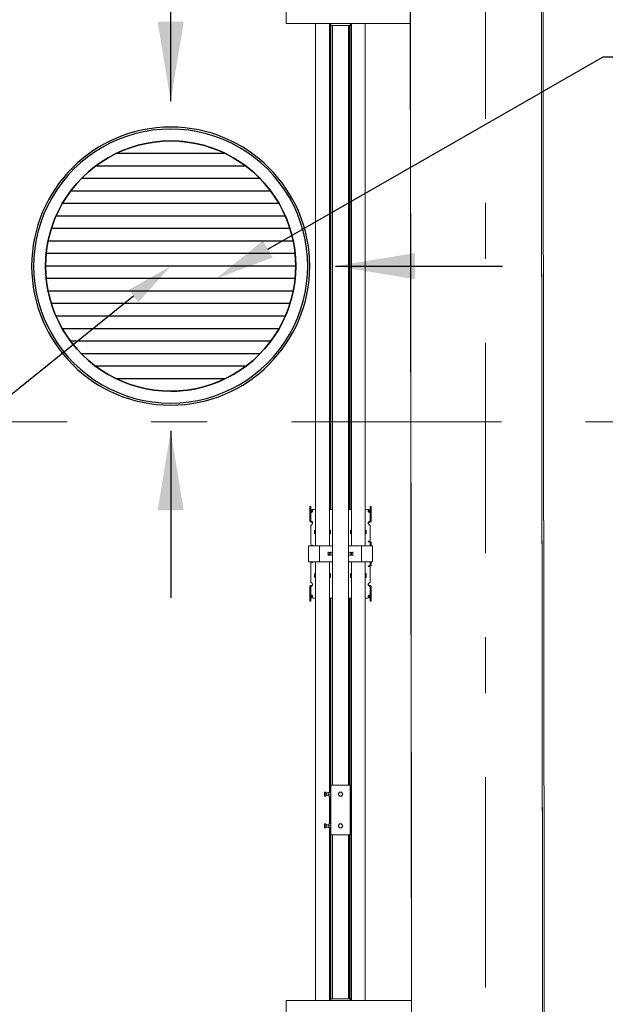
# Model space of a CAD drawing. Header units: millimetres. Extents: x -47038 to 86296, y -75637 to 48966.
# Tile 56 of 174: x -33213 to -31739, y 19314 to 21793. Entities that reach past the tile are written whole.
import ezdxf
from ezdxf import colors
from ezdxf.entities.mleader import LeaderData, LeaderLine
from ezdxf.math import Vec2, Vec3

# ---------------------------------------------------------------- set-up
doc = ezdxf.new("R2010")
doc.units = ezdxf.units.MM
for name, pattern in [('Kropki i Kreski', [0]), ('Przerywana', [564.444447, 282.222223, -282.222223]), ('Przerywana podwójnie', [109.361107, 52.916665, -21.166666, 14.111111, -21.166666]), ('Wipeout_Contour', [1000, 0, -1000])]:
    doc.linetypes.add(name, pattern=pattern)
for name, color, linetype, lineweight, true_color in [('00 - nowa technologia myjni_Nr_pióra__95', 7, 'Continuous', 20, 0x7c7c7c), ('103-Z Zakres opracowania_Nr_pióra__95', 7, 'Continuous', 140, 0x7c7c7c), ('410-K Osie główne_Nr_pióra__95', 7, 'Continuous', 20, 0x7c7c7c), ('420-K Ściany_Nr_pióra__95', 7, 'Continuous', 20, 0x7c7c7c), ('460 - Stropy_Nr_pióra__95', 7, 'Continuous', 20, 0x7c7c7c)]:
    doc.layers.add(name, color=color, linetype=linetype, lineweight=lineweight, true_color=true_color)
for name, color, linetype, lineweight in [('201-A Ppoż_Nr_pióra__31', 1, 'Continuous', 30), ('AURA_went_opisy', 7, 'Continuous', 15), ('FLUID-LWA', 10, 'Continuous', 30), ('IS_Wentylacja_Opis', 7, 'Continuous', 13), ('XREF', 8, 'Continuous', 9)]:
    doc.layers.add(name, color=color, linetype=linetype, lineweight=lineweight)
for name, color, linetype in [('420-K Ściany', 7, 'Continuous'), ('FLUID-LWA-200-ARRGR', 7, 'Continuous'), ('FLUID-LWA-INS', 10, 'Continuous')]:
    doc.layers.add(name, color=color, linetype=linetype)
doc.styles.add('Arial Narrow', font='ARIALN.TTF')
doc.styles.add('FDBES', font='simplex.shx')
doc.styles.get("Standard").update_dxf_attribs({"font": 'arial.ttf'})
doc.linetypes.add('PPOZ REI 60', pattern='A,0,[1,A.01 RZUT PARTERU1.Shx,S=1.984127,R=0,X=0,Y=0],-400,0', length=400)
doc.dimstyles.new('FDBES', dxfattribs={"dimscale": 50, "dimtxt": 4, "dimasz": 2.5, "dimexe": 0.8, "dimexo": 2, "dimgap": 1, "dimtad": 1, "dimdsep": 46, "dimtxsty": 'FDBES', "dimcen": 2.5, "dimclrd": 4, "dimclre": 5, "dimadec": 0, "dimazin": 0, "dimtfac": 1, "dimtmove": 0, "dimatfit": 3, "dimfxl": 1, "dimarcsym": 0})

# ---------------------------------------------------------------- blocks, each defined once
blk = doc.blocks.new('*U2884')
at = {"color": 14, "linetype": 'Continuous', "lineweight": -3, "extrusion": (-1, -5.47382e-48, -6.12323e-17)}
for major_axis in [(0, 0, 315), (0, 0, -315)]:
    blk.add_ellipse((0, 0), major_axis=major_axis, ratio=1, start_param=0, end_param=3.141593, dxfattribs=at)
at = {"color": 14, "linetype": 'Continuous', "lineweight": -2, "extrusion": (1, 5.47382e-48, 6.12323e-17)}
for major_axis in [(0, 0, -315), (0, 0, 315)]:
    blk.add_ellipse((0, 0), major_axis=major_axis, ratio=1, start_param=0, end_param=3.141593, dxfattribs=at)
at = {"layer": 'FLUID-LWA-INS', "linetype": 'Kropki i Kreski', "lineweight": -3, "extrusion": (1, 5.47382e-48, 6.12323e-17)}
for major_axis in [(0, 0, -345), (0, 0, 345)]:
    blk.add_ellipse((0, 0), major_axis=major_axis, ratio=1, start_param=0, end_param=3.141593, dxfattribs=at)
blk = doc.blocks.new('*U2883')
at = {"linetype": 'Continuous', "lineweight": -3}
for p, q in [((0, 315), (0, -315)), ((0, 313.4, 31.5), (0, -313.4, 31.5)), ((0, 313.4, -31.5), (0, -313.4, -31.5)), ((0, 308.6, 63), (0, -308.6, 63)), ((0, 308.6, -63), (0, -308.6, -63)), ((0, 300.5, 94.5), (0, -300.5, 94.5)), ((0, 300.5, -94.5), (0, -300.5, -94.5)), ((0, 288.7, 126), (0, -288.7, 126)), ((0, 288.7, -126), (0, -288.7, -126)), ((0, 272.8, 157.5), (0, -272.8, 157.5)), ((0, 272.8, -157.5), (0, -272.8, -157.5)), ((0, 252, 189), (0, -252, 189)), ((0, 252, -189), (0, -252, -189)), ((0, 225, 220.5), (0, -225, 220.5)), ((0, 225, -220.5), (0, -225, -220.5)), ((0, 189, 252), (0, -189, 252)), ((0, 189, -252), (0, -189, -252)), ((0, 137.3, 283.5), (0, -137.3, 283.5)), ((0, 137.3, -283.5), (0, -137.3, -283.5))]:
    blk.add_line(p, q, dxfattribs=at)
at = {"color": 0, "linetype": 'ByBlock', "lineweight": -2, "extrusion": (1, 4.41635e-48, -3.60622e-32)}
blk.add_ellipse((0, 0), major_axis=(0, -350), ratio=1, dxfattribs=at)
blk.add_ellipse((0, 0), major_axis=(0, -350), ratio=1, dxfattribs=at)
at = {"color": 14, "linetype": 'Continuous', "lineweight": -2, "extrusion": (-1, -2.24964e-32, 1.83697e-16)}
for major_axis, start_param, end_param in [((0, 0, 315), 1.570796, 3.141593), ((0, 0, 315), 0, 1.570796), ((0, 0, -315), 0, 3.141593)]:
    blk.add_ellipse((0, 0), major_axis=major_axis, ratio=1, start_param=start_param, end_param=end_param, dxfattribs=at)
at = {"color": 0, "linetype": 'ByBlock', "lineweight": -2, "extrusion": (-1, -4.90705e-48, 4.00691e-32)}
for start_param, end_param in [(4.712389, 7.853982), (1.570796, 4.712389)]:
    blk.add_ellipse((0, 0), major_axis=(0, 315), ratio=1, start_param=start_param, end_param=end_param, dxfattribs=at)
at = {"color": 0, "linetype": 'ByBlock', "lineweight": -2, "extrusion": (-1, 2.40741e-32, -4.42234e-48)}
blk.add_ellipse((0, 0), major_axis=(0, 0.0005), ratio=1, dxfattribs=at)
blk = doc.blocks.new('parter 2025.10.15')
at = {"layer": '00 - nowa technologia myjni_Nr_pióra__95', "color": 8, "linetype": 'Continuous', "lineweight": 5}
for p, q in [((591.83, 1637.58), (591.83, 1634.58)), ((629.43, 1637.9), (629.43, 1634.25)), ((591.83, 1634.08), (591.83, 1634.58)), ((629.43, 1634.08), (591.83, 1634.08)), ((599.28, 1634.08), (599.28, 1627.27)), ((601.91, 1634.08), (601.91, 1634.04)), ((601.91, 1634.04), (601.94, 1634.04)), ((601.94, 1634.04), (602.19, 1634.04)), ((602.19, 1634.04), (602.19, 1634.08)), ((602.78, 1634.08), (602.78, 1627.27)), ((602.79, 1634.04), (602.79, 1634.08)), ((602.79, 1634.04), (602.82, 1634.04)), ((602.82, 1634.04), (603.08, 1634.04)), ((603, 1634.04), (603, 1627.27)), ((603.11, 1634.04), (603.08, 1634.04)), ((603.11, 1634.08), (603.11, 1633.58)), ((603.93, 1633.58), (603.11, 1633.58)), ((603.48, 1633.58), (603.48, 1627.27)), ((603.53, 1442.33), (603.53, 1633.58)), ((607.13, 1633.58), (603.93, 1633.58)), ((607.96, 1633.58), (607.13, 1633.58)), ((607.53, 1442.33), (607.53, 1633.58)), ((607.81, 1633.58), (607.81, 1627.27)), ((607.96, 1634.08), (607.96, 1633.58)), ((608.13, 1634.08), (608.13, 1627.27)), ((608.28, 1634.08), (608.28, 1627.27)), ((611.78, 1634.08), (611.78, 1627.27)), ((629.43, 1633.65), (629.43, 1634.25)), ((629.43, 1633.63), (629.43, 1633.65)), ((629.43, 1633.65), (641.93, 1633.65)), ((629.43, 1633.63), (629.43, 1633.23)), ((629.43, 1633.63), (634.43, 1633.63)), ((634.43, 1633.63), (634.43, 1633.65)), ((634.43, 1633.63), (634.43, 1633.23)), ((636.93, 1633.63), (636.93, 1633.65)), ((636.93, 1633.63), (636.93, 1633.23)), ((636.93, 1633.63), (641.93, 1633.63)), ((641.93, 1634.98), (641.93, 1635.48)), ((641.93, 1634.17), (641.93, 1634.98)), ((641.93, 1634.08), (641.93, 1634.17)), ((641.93, 1633.63), (641.93, 1634.08)), ((641.93, 1633.65), (641.93, 1634.08)), ((641.93, 1634.08), (642.53, 1634.08)), ((641.93, 1633.63), (641.93, 1633.23)), ((629.43, 1633.23), (634.43, 1633.23)), ((636.93, 1633.23), (641.93, 1633.23)), ((599.28, 1584.22), (599.28, 1627.27)), ((602.78, 1584.22), (602.78, 1627.27)), ((603, 1584.22), (603, 1627.27)), ((603.48, 1584.22), (603.48, 1627.27)), ((607.81, 1584.22), (607.81, 1627.27)), ((608.13, 1584.22), (608.13, 1627.27)), ((608.28, 1584.22), (608.28, 1627.27)), ((611.78, 1584.22), (611.78, 1627.27)), ((599.28, 1521.14), (599.28, 1584.22)), ((602.78, 1521.14), (602.78, 1584.22)), ((603, 1521.14), (603, 1584.22)), ((603.48, 1521.14), (603.48, 1584.22)), ((607.81, 1521.14), (607.81, 1584.22)), ((608.13, 1521.14), (608.13, 1584.22)), ((608.28, 1521.14), (608.28, 1584.22)), ((611.78, 1521.14), (611.78, 1584.22)), ((599.28, 1512.26), (599.28, 1521.14)), ((602.78, 1512.26), (602.78, 1521.14)), ((603, 1512.26), (603, 1521.14)), ((603.48, 1512.26), (603.48, 1521.14)), ((607.81, 1512.26), (607.81, 1521.14)), ((608.13, 1512.26), (608.13, 1521.14)), ((608.28, 1512.26), (608.28, 1521.14)), ((611.78, 1512.26), (611.78, 1521.14)), ((597.78, 1512.15), (597.78, 1512.5)), ((598.08, 1512.5), (597.78, 1512.5)), ((597.78, 1510.94), (597.78, 1512.15)), ((598.08, 1512.15), (598.08, 1512.5)), ((598.08, 1512.15), (598.08, 1510.94)), ((599.28, 1510.02), (599.28, 1512.26)), ((602.78, 1510.02), (602.78, 1512.26)), ((603, 1511.75), (603, 1512.26)), ((603.48, 1511.75), (603.48, 1512.26)), ((607.81, 1511.75), (607.81, 1512.26)), ((608.13, 1511.75), (608.13, 1512.26)), ((608.28, 1510.02), (608.28, 1512.26)), ((611.78, 1510.02), (611.78, 1512.26)), ((612.98, 1512.5), (612.98, 1512.15)), ((612.98, 1512.5), (613.28, 1512.5)), ((612.98, 1510.94), (612.98, 1512.15)), ((613.28, 1512.5), (613.28, 1512.15)), ((613.28, 1512.15), (613.28, 1510.94)), ((597.78, 1509.54), (597.78, 1510.94)), ((597.78, 1509.54), (597.78, 1508.82)), ((598.08, 1509.54), (598.08, 1510.94)), ((598.08, 1508.82), (598.08, 1509.54)), ((598.53, 1511.35), (598.53, 1511.35)), ((599.28, 1511.75), (599.08, 1511.75)), ((599.28, 1507.7), (599.28, 1510.02)), ((603.53, 1511.75), (602.78, 1511.75)), ((602.78, 1507.7), (602.78, 1510.02)), ((608.28, 1511.75), (607.53, 1511.75)), ((608.28, 1507.7), (608.28, 1510.02)), ((611.98, 1511.75), (611.78, 1511.75)), ((611.78, 1507.7), (611.78, 1510.02)), ((612.98, 1510.94), (612.98, 1509.54)), ((612.98, 1508.82), (612.98, 1509.54)), ((613.28, 1510.94), (613.28, 1509.54)), ((613.28, 1509.54), (613.28, 1508.82)), ((597.78, 1508.82), (597.78, 1508.77)), ((598.08, 1508.77), (597.78, 1508.77)), ((598.08, 1508.82), (598.08, 1508.77)), ((598.08, 1507.69), (598.08, 1504.71)), ((598.33, 1508.67), (598.33, 1508.47)), ((598.53, 1508.33), (598.53, 1508.33)), ((598.53, 1508.31), (598.53, 1508.33)), ((599.28, 1506.37), (599.28, 1507.7)), ((602.78, 1506.37), (602.78, 1507.7)), ((608.28, 1506.37), (608.28, 1507.7)), ((611.78, 1506.37), (611.78, 1507.7)), ((612.73, 1508.67), (612.73, 1508.47)), ((612.98, 1508.77), (612.98, 1508.82)), ((612.98, 1508.77), (613.28, 1508.77)), ((612.98, 1504.71), (612.98, 1507.69)), ((613.28, 1508.77), (613.28, 1508.82)), ((598.08, 1504.71), (598.08, 1504.43)), ((599.03, 1506.42), (599.03, 1505.67)), ((599.28, 1506.51), (599.13, 1506.51)), ((599.28, 1506.41), (599.13, 1506.41)), ((599.28, 1505.57), (599.13, 1505.57)), ((599.28, 1502.94), (599.28, 1506.37)), ((602.93, 1506.51), (602.78, 1506.51)), ((602.93, 1506.41), (602.78, 1506.41)), ((602.78, 1502.94), (602.78, 1506.37)), ((602.93, 1505.57), (602.78, 1505.57)), ((603, 1506.37), (603, 1506.39)), ((603, 1505.6), (603, 1506.37)), ((603, 1505.84), (603.03, 1505.84)), ((603, 1505.74), (603.03, 1505.74)), ((603.03, 1505.67), (603.03, 1506.42)), ((608.03, 1506.42), (608.03, 1505.67)), ((608.28, 1506.51), (608.13, 1506.51)), ((608.13, 1506.37), (608.13, 1506.41)), ((608.28, 1506.41), (608.13, 1506.41)), ((608.13, 1505.57), (608.13, 1506.37)), ((608.28, 1505.57), (608.13, 1505.57)), ((608.28, 1502.94), (608.28, 1506.37)), ((611.93, 1506.51), (611.78, 1506.51)), ((611.93, 1506.41), (611.78, 1506.41)), ((611.78, 1502.94), (611.78, 1506.37)), ((611.93, 1505.57), (611.78, 1505.57)), ((612.03, 1505.67), (612.03, 1506.42)), ((612.98, 1504.43), (612.98, 1504.71)), ((597.48, 1502.58), (597.48, 1498.58)), ((598.03, 1502.58), (597.48, 1502.58)), ((599.98, 1502.58), (598.03, 1502.58)), ((598.08, 1504.43), (598.08, 1502.98)), ((598.43, 1502.78), (598.28, 1502.78)), ((599.28, 1502.94), (599.28, 1502.58)), ((600.23, 1502.58), (599.98, 1502.58)), ((600.23, 1502.58), (600.23, 1498.58)), ((600.78, 1502.58), (600.23, 1502.58)), ((603.38, 1502.58), (600.78, 1502.58)), ((602.78, 1502.94), (602.78, 1502.58)), ((603.38, 1502.58), (603.53, 1502.58)), ((607.53, 1502.58), (607.68, 1502.58)), ((610.28, 1502.58), (607.68, 1502.58)), ((608.28, 1502.94), (608.28, 1502.58)), ((610.83, 1502.58), (610.28, 1502.58)), ((611.08, 1502.58), (610.83, 1502.58)), ((610.83, 1498.58), (610.83, 1502.58)), ((613.03, 1502.58), (611.08, 1502.58)), ((611.78, 1502.94), (611.78, 1502.58)), ((612.63, 1503.78), (612.78, 1503.78)), ((612.73, 1503.58), (612.63, 1503.58)), ((612.73, 1503.58), (612.98, 1503.58)), ((612.98, 1503.98), (612.98, 1504.43)), ((612.98, 1503.58), (612.98, 1502.58)), ((612.98, 1503.58), (613.28, 1503.58)), ((613.58, 1502.58), (613.03, 1502.58)), ((613.28, 1503.58), (613.28, 1502.58)), ((613.58, 1498.58), (613.58, 1502.58)), ((602.46, 1500.79), (602.46, 1500.37)), ((602.57, 1500.9), (602.99, 1500.9)), ((602.57, 1500.25), (602.99, 1500.25)), ((602.78, 1500.9), (602.78, 1500.58)), ((602.78, 1500.25), (602.78, 1500.58)), ((603.11, 1500.37), (603.11, 1500.79)), ((607.96, 1500.79), (607.96, 1500.37)), ((608.49, 1500.9), (608.07, 1500.9)), ((608.49, 1500.25), (608.07, 1500.25)), ((608.28, 1500.9), (608.28, 1500.58)), ((608.28, 1500.25), (608.28, 1500.58)), ((608.61, 1500.37), (608.61, 1500.79)), ((597.48, 1498.58), (598.03, 1498.58)), ((598.03, 1498.58), (599.98, 1498.58)), ((598.08, 1498.18), (598.08, 1496.72)), ((598.43, 1498.38), (598.28, 1498.38)), ((599.28, 1498.21), (599.28, 1498.58)), ((599.28, 1494.79), (599.28, 1498.21)), ((599.98, 1498.58), (600.23, 1498.58)), ((600.23, 1498.58), (600.78, 1498.58)), ((600.78, 1498.58), (603.38, 1498.58)), ((601.73, 1498.58), (603.53, 1498.58)), ((602.78, 1498.21), (602.78, 1498.58)), ((602.78, 1494.79), (602.78, 1498.21)), ((607.53, 1498.58), (609.33, 1498.58)), ((607.68, 1498.58), (610.28, 1498.58)), ((608.28, 1498.21), (608.28, 1498.58)), ((608.28, 1494.79), (608.28, 1498.21)), ((610.28, 1498.58), (610.83, 1498.58)), ((610.83, 1498.58), (611.08, 1498.58)), ((611.08, 1498.58), (613.03, 1498.58)), ((611.78, 1498.21), (611.78, 1498.58)), ((611.78, 1494.79), (611.78, 1498.21)), ((612.63, 1497.58), (612.73, 1497.58)), ((612.63, 1497.38), (612.78, 1497.38)), ((612.73, 1497.58), (612.98, 1497.58)), ((612.98, 1498.58), (612.98, 1497.58)), ((612.98, 1497.58), (613.28, 1497.58)), ((612.98, 1496.72), (612.98, 1497.18)), ((613.03, 1498.58), (613.58, 1498.58)), ((613.28, 1498.58), (613.28, 1497.58)), ((598.08, 1496.72), (598.08, 1496.44)), ((598.08, 1493.46), (598.08, 1496.44)), ((599.03, 1495.48), (599.03, 1494.73)), ((599.13, 1495.58), (599.28, 1495.58)), ((599.13, 1494.74), (599.28, 1494.74)), ((599.13, 1494.64), (599.28, 1494.64)), ((599.28, 1494.79), (599.28, 1493.45)), ((602.78, 1495.58), (602.93, 1495.58)), ((602.78, 1494.79), (602.78, 1493.45)), ((602.78, 1494.74), (602.93, 1494.74)), ((602.78, 1494.64), (602.93, 1494.64)), ((603, 1494.79), (603, 1495.55)), ((603.03, 1495.41), (603, 1495.41)), ((603.03, 1495.31), (603, 1495.31)), ((603, 1494.79), (603, 1494.76)), ((603.03, 1494.73), (603.03, 1495.48)), ((608.03, 1495.48), (608.03, 1494.73)), ((608.13, 1494.79), (608.13, 1495.58)), ((608.13, 1495.58), (608.28, 1495.58)), ((608.13, 1494.79), (608.13, 1494.74)), ((608.13, 1494.74), (608.28, 1494.74)), ((608.13, 1494.64), (608.28, 1494.64)), ((608.28, 1494.79), (608.28, 1493.45)), ((611.78, 1495.58), (611.93, 1495.58)), ((611.78, 1494.79), (611.78, 1493.45)), ((611.78, 1494.74), (611.93, 1494.74)), ((611.78, 1494.64), (611.93, 1494.64)), ((612.03, 1494.73), (612.03, 1495.48)), ((612.98, 1496.44), (612.98, 1496.72)), ((612.98, 1496.44), (612.98, 1493.46)), ((597.78, 1492.38), (597.78, 1492.34)), ((598.08, 1492.38), (597.78, 1492.38)), ((597.78, 1491.62), (597.78, 1492.34)), ((598.08, 1492.38), (598.08, 1492.34)), ((598.08, 1492.34), (598.08, 1491.62)), ((598.33, 1492.48), (598.33, 1492.68)), ((599.28, 1491.14), (599.28, 1493.45)), ((602.78, 1491.14), (602.78, 1493.45)), ((608.28, 1491.14), (608.28, 1493.45)), ((611.78, 1491.14), (611.78, 1493.45)), ((612.53, 1492.85), (612.53, 1492.82)), ((612.53, 1492.82), (612.53, 1492.82)), ((612.73, 1492.48), (612.73, 1492.68)), ((612.98, 1492.34), (612.98, 1492.38)), ((612.98, 1492.38), (613.28, 1492.38)), ((612.98, 1492.34), (612.98, 1491.62)), ((613.28, 1492.34), (613.28, 1492.38)), ((613.28, 1491.62), (613.28, 1492.34)), ((597.78, 1490.21), (597.78, 1491.62)), ((597.78, 1489.01), (597.78, 1490.21)), ((598.08, 1490.21), (598.08, 1491.62)), ((598.08, 1490.21), (598.08, 1489.01)), ((599.28, 1491.14), (599.28, 1488.9)), ((602.78, 1491.14), (602.78, 1488.9)), ((608.28, 1491.14), (608.28, 1488.9)), ((611.78, 1491.14), (611.78, 1488.9)), ((612.53, 1489.8), (612.53, 1489.8)), ((612.98, 1491.62), (612.98, 1490.21)), ((612.98, 1489.01), (612.98, 1490.21)), ((613.28, 1491.62), (613.28, 1490.21)), ((613.28, 1490.21), (613.28, 1489.01)), ((597.78, 1488.65), (597.78, 1489.01)), ((598.08, 1488.65), (597.78, 1488.65)), ((598.08, 1488.65), (598.08, 1489.01)), ((599.28, 1489.41), (599.08, 1489.41)), ((599.28, 1480.01), (599.28, 1488.9)), ((603.53, 1489.41), (602.78, 1489.41)), ((602.78, 1480.01), (602.78, 1488.9)), ((603, 1489.41), (603, 1488.9)), ((603, 1480.01), (603, 1488.9)), ((603.48, 1489.41), (603.48, 1488.9)), ((603.48, 1480.01), (603.48, 1488.9)), ((608.28, 1489.41), (607.53, 1489.41)), ((607.81, 1489.41), (607.81, 1488.9)), ((607.81, 1480.01), (607.81, 1488.9)), ((608.13, 1489.41), (608.13, 1488.9)), ((608.13, 1480.01), (608.13, 1488.9)), ((608.28, 1480.01), (608.28, 1488.9)), ((611.98, 1489.41), (611.78, 1489.41)), ((611.78, 1480.01), (611.78, 1488.9)), ((612.98, 1489.01), (612.98, 1488.65)), ((612.98, 1488.65), (613.28, 1488.65)), ((613.28, 1489.01), (613.28, 1488.65)), ((599.28, 1480.01), (599.28, 1416.93)), ((602.78, 1480.01), (602.78, 1440.58)), ((603, 1480.01), (603, 1440.58)), ((603.48, 1480.01), (603.48, 1442.33)), ((607.81, 1480.01), (607.81, 1442.33)), ((608.13, 1480.01), (608.13, 1416.93)), ((608.28, 1480.01), (608.28, 1416.93)), ((611.78, 1480.01), (611.78, 1416.93)), ((601.49, 1440.33), (601.49, 1440.58)), ((601.53, 1440.58), (601.49, 1440.58)), ((601.49, 1439.84), (601.49, 1440.33)), ((601.84, 1440.58), (601.53, 1440.58)), ((601.84, 1440.08), (601.84, 1440.58)), ((601.89, 1440.52), (601.84, 1440.52)), ((601.89, 1439.86), (601.89, 1440.52)), ((602.59, 1440.38), (601.91, 1440.38)), ((602.59, 1440.52), (602.6, 1440.58)), ((602.59, 1440.52), (602.59, 1439.69)), ((602.6, 1440.58), (602.62, 1440.58)), ((602.62, 1440.58), (603.07, 1440.58)), ((603.09, 1440.58), (603.07, 1440.58)), ((603.11, 1440.52), (603.09, 1440.58)), ((603.91, 1442.33), (603.11, 1442.33)), ((603.11, 1429.83), (603.11, 1442.33)), ((603.91, 1442.33), (607.16, 1442.33)), ((605.09, 1440.32), (604.95, 1440.08)), ((605.09, 1440.32), (605.1, 1440.33)), ((605.1, 1440.33), (605.24, 1440.58)), ((605.53, 1440.58), (605.24, 1440.58)), ((605.82, 1440.58), (605.53, 1440.58)), ((605.97, 1440.33), (605.82, 1440.58)), ((606.11, 1440.08), (605.97, 1440.33)), ((607.96, 1442.33), (607.16, 1442.33)), ((607.96, 1429.83), (607.96, 1442.33)), ((601.49, 1439.83), (601.49, 1439.84)), ((601.49, 1439.84), (601.49, 1439.83)), ((601.49, 1439.58), (601.49, 1439.83)), ((601.49, 1439.58), (601.53, 1439.58)), ((601.84, 1440.08), (601.53, 1440.08)), ((601.84, 1439.58), (601.53, 1439.58)), ((601.84, 1439.58), (601.84, 1440.08)), ((601.89, 1439.63), (601.84, 1439.63)), ((601.89, 1439.63), (601.89, 1439.86)), ((602.59, 1439.78), (601.91, 1439.78)), ((602.59, 1439.69), (602.59, 1439.63)), ((602.59, 1439.63), (602.6, 1439.58)), ((602.62, 1439.58), (602.6, 1439.58)), ((602.62, 1440.08), (603.07, 1440.08)), ((602.62, 1439.58), (602.62, 1439.58)), ((602.62, 1439.58), (603.07, 1439.58)), ((602.78, 1439.58), (602.78, 1432.58)), ((603, 1439.58), (603, 1432.58)), ((603.07, 1439.58), (603.07, 1439.58)), ((603.07, 1439.58), (603.09, 1439.58)), ((603.11, 1439.63), (603.09, 1439.58)), ((604.95, 1440.08), (605.1, 1439.83)), ((605.1, 1439.83), (605.24, 1439.58)), ((605.24, 1439.58), (605.53, 1439.58)), ((605.53, 1439.58), (605.82, 1439.58)), ((605.97, 1439.83), (605.82, 1439.58)), ((605.97, 1439.84), (606.11, 1440.08)), ((605.97, 1439.84), (605.97, 1439.83)), ((601.49, 1432.33), (601.49, 1432.58)), ((601.53, 1432.58), (601.49, 1432.58)), ((601.49, 1431.84), (601.49, 1432.33)), ((601.49, 1431.83), (601.49, 1431.84)), ((601.49, 1431.84), (601.49, 1431.83)), ((601.49, 1431.58), (601.49, 1431.83)), ((601.49, 1431.58), (601.53, 1431.58)), ((601.84, 1432.58), (601.53, 1432.58)), ((601.84, 1432.08), (601.53, 1432.08)), ((601.84, 1431.58), (601.53, 1431.58)), ((601.84, 1432.08), (601.84, 1432.58)), ((601.89, 1432.52), (601.84, 1432.52)), ((601.84, 1431.58), (601.84, 1432.08)), ((601.89, 1431.63), (601.84, 1431.63)), ((601.89, 1431.86), (601.89, 1432.52)), ((601.89, 1431.63), (601.89, 1431.86)), ((602.59, 1432.38), (601.91, 1432.38)), ((602.59, 1431.78), (601.91, 1431.78)), ((602.59, 1432.52), (602.6, 1432.58)), ((602.59, 1432.52), (602.59, 1431.69)), ((602.59, 1431.69), (602.59, 1431.63)), ((602.59, 1431.63), (602.6, 1431.58)), ((602.6, 1432.58), (602.62, 1432.58)), ((602.62, 1431.58), (602.6, 1431.58)), ((602.62, 1432.58), (603.07, 1432.58)), ((602.62, 1432.08), (603.07, 1432.08)), ((602.62, 1431.58), (602.62, 1431.58)), ((602.62, 1431.58), (603.07, 1431.58)), ((602.78, 1431.58), (602.78, 1416.93)), ((603, 1431.58), (603, 1416.93)), ((603.09, 1432.58), (603.07, 1432.58)), ((603.07, 1431.58), (603.07, 1431.58)), ((603.07, 1431.58), (603.09, 1431.58)), ((603.11, 1432.52), (603.09, 1432.58)), ((603.11, 1431.63), (603.09, 1431.58)), ((605.09, 1432.32), (604.95, 1432.08)), ((604.95, 1432.08), (605.1, 1431.83)), ((605.09, 1432.32), (605.1, 1432.33)), ((605.1, 1432.33), (605.24, 1432.58)), ((605.1, 1431.83), (605.24, 1431.58)), ((605.53, 1432.58), (605.24, 1432.58)), ((605.24, 1431.58), (605.53, 1431.58)), ((605.82, 1432.58), (605.53, 1432.58)), ((605.53, 1431.58), (605.82, 1431.58)), ((605.97, 1432.33), (605.82, 1432.58)), ((605.97, 1431.83), (605.82, 1431.58)), ((606.11, 1432.08), (605.97, 1432.33)), ((605.97, 1431.84), (606.11, 1432.08)), ((605.97, 1431.84), (605.97, 1431.83)), ((603.11, 1429.83), (603.91, 1429.83)), ((603.48, 1429.83), (603.48, 1416.93)), ((603.53, 1429.83), (603.53, 1388.58)), ((607.16, 1429.83), (603.91, 1429.83)), ((607.16, 1429.83), (607.96, 1429.83)), ((607.53, 1429.83), (607.53, 1388.58)), ((607.81, 1429.83), (607.81, 1416.93)), ((599.28, 1388.08), (599.28, 1416.93)), ((602.78, 1388.08), (602.78, 1416.93)), ((603, 1388.08), (603, 1416.93)), ((603.48, 1388.58), (603.48, 1416.93)), ((607.81, 1388.58), (607.81, 1416.93)), ((608.13, 1388.08), (608.13, 1416.93)), ((608.28, 1388.08), (608.28, 1416.93)), ((611.78, 1388.08), (611.78, 1416.93)), ((629.43, 1388.08), (591.83, 1388.08)), ((591.83, 1387.58), (591.83, 1388.08)), ((603.11, 1388.58), (603.11, 1388.08)), ((603.93, 1388.58), (603.11, 1388.58)), ((607.13, 1388.58), (603.93, 1388.58)), ((607.96, 1388.58), (607.13, 1388.58)), ((607.96, 1388.58), (607.96, 1388.08)), ((629.43, 1388.53), (629.43, 1388.93)), ((629.43, 1388.93), (634.43, 1388.93)), ((629.43, 1388.5), (629.43, 1388.53)), ((629.43, 1388.53), (634.43, 1388.53)), ((629.43, 1387.9), (629.43, 1388.5)), ((629.43, 1388.5), (641.93, 1388.5)), ((634.43, 1388.53), (634.43, 1388.93)), ((634.43, 1388.5), (634.43, 1388.53)), ((636.93, 1388.53), (636.93, 1388.93)), ((636.93, 1388.93), (641.93, 1388.93)), ((636.93, 1388.5), (636.93, 1388.53)), ((636.93, 1388.53), (641.93, 1388.53)), ((641.93, 1388.53), (641.93, 1388.93)), ((641.93, 1388.08), (641.93, 1388.53)), ((641.93, 1388.08), (641.93, 1388.5)), ((641.93, 1388), (641.93, 1388.08)), ((641.93, 1388.08), (642.53, 1388.08)), ((591.83, 1387.58), (591.83, 1384.58)), ((629.43, 1387.9), (629.43, 1384.25)), ((641.93, 1388), (641.93, 1387.25)), ((641.93, 1386.73), (641.93, 1387.25))]:
    blk.add_line(p, q, dxfattribs=at)
for points in [[(598.08, 1511.2), (598.09, 1511.13), (598.1, 1511.07), (598.11, 1511.05), (598.13, 1511.03), (598.16, 1511), (598.2, 1510.99), (598.25, 1510.99), (598.3, 1511.01), (598.33, 1511.04)], [(598.53, 1511.35), (598.53, 1511.39), (598.52, 1511.42), (598.51, 1511.43), (598.48, 1511.45)], [(612.58, 1511.45), (612.56, 1511.44), (612.54, 1511.42), (612.54, 1511.41), (612.53, 1511.37), (612.53, 1511.35)], [(612.73, 1511.04), (612.78, 1511.01), (612.82, 1510.99), (612.85, 1510.99), (612.87, 1510.99), (612.89, 1511), (612.91, 1511.01), (612.93, 1511.02), (612.94, 1511.04), (612.96, 1511.06), (612.97, 1511.09), (612.98, 1511.15), (612.98, 1511.2)], [(598.33, 1508.47), (598.16, 1508.54), (598.07, 1508.58), (598.01, 1508.61), (597.96, 1508.64), (597.91, 1508.68), (597.86, 1508.71), (597.83, 1508.74), (597.81, 1508.77)], [(598.33, 1508.67), (598.31, 1508.69), (598.25, 1508.72), (598.2, 1508.76), (598.12, 1508.81), (598.09, 1508.83), (598.09, 1508.83), (598.08, 1508.83)], [(598.53, 1508.33), (598.53, 1508.38), (598.53, 1508.41), (598.52, 1508.44)], [(598.52, 1508.2), (598.53, 1508.27), (598.53, 1508.33)], [(612.54, 1508.44), (612.53, 1508.41), (612.53, 1508.34), (612.53, 1508.33)], [(612.53, 1508.33), (612.53, 1508.26), (612.54, 1508.2)], [(612.98, 1508.83), (612.98, 1508.83), (612.97, 1508.83), (612.91, 1508.79), (612.84, 1508.74), (612.79, 1508.71), (612.73, 1508.67)], [(613.26, 1508.77), (613.21, 1508.72), (613.14, 1508.66), (613.05, 1508.61), (612.95, 1508.56), (612.88, 1508.53), (612.73, 1508.47)], [(597.81, 1492.38), (597.86, 1492.43), (597.93, 1492.49), (598.01, 1492.54), (598.11, 1492.59), (598.19, 1492.62), (598.33, 1492.68)], [(598.08, 1492.32), (598.09, 1492.32), (598.1, 1492.33), (598.15, 1492.36), (598.23, 1492.41), (598.27, 1492.44), (598.33, 1492.48)], [(598.53, 1492.82), (598.53, 1492.88), (598.52, 1492.95)], [(598.52, 1492.71), (598.53, 1492.75), (598.53, 1492.77), (598.53, 1492.82)], [(612.54, 1492.95), (612.53, 1492.88), (612.53, 1492.82)], [(612.53, 1492.82), (612.53, 1492.77), (612.53, 1492.74), (612.54, 1492.71)], [(612.73, 1492.68), (612.9, 1492.61), (612.99, 1492.57), (613.05, 1492.54), (613.11, 1492.51), (613.16, 1492.48), (613.2, 1492.44), (613.23, 1492.41), (613.26, 1492.38)], [(612.73, 1492.48), (612.76, 1492.46), (612.81, 1492.43), (612.86, 1492.39), (612.94, 1492.34), (612.97, 1492.32), (612.98, 1492.32), (612.98, 1492.32)], [(598.33, 1490.12), (598.29, 1490.15), (598.24, 1490.16), (598.22, 1490.16), (598.19, 1490.16), (598.17, 1490.15), (598.15, 1490.14), (598.14, 1490.13), (598.12, 1490.11), (598.11, 1490.09), (598.1, 1490.06), (598.08, 1490), (598.08, 1489.95)], [(598.48, 1489.7), (598.51, 1489.71), (598.52, 1489.73), (598.53, 1489.75), (598.53, 1489.78), (598.53, 1489.8)], [(612.53, 1489.8), (612.53, 1489.77), (612.54, 1489.73), (612.55, 1489.72), (612.58, 1489.7)], [(612.98, 1489.95), (612.98, 1490.02), (612.96, 1490.08), (612.95, 1490.1), (612.93, 1490.12), (612.9, 1490.15), (612.86, 1490.16), (612.81, 1490.16), (612.77, 1490.14), (612.73, 1490.12)], [(601.49, 1440.33), (601.49, 1440.43), (601.51, 1440.5), (601.53, 1440.58)], [(601.53, 1440.08), (601.51, 1440.15), (601.49, 1440.22), (601.49, 1440.33)], [(602.62, 1440.58), (602.61, 1440.49), (602.6, 1440.41), (602.6, 1440.31), (602.61, 1440.21), (602.62, 1440.08)], [(603.07, 1440.58), (603.08, 1440.49), (603.09, 1440.41), (603.09, 1440.31), (603.09, 1440.21), (603.07, 1440.08)], [(601.49, 1439.84), (601.49, 1439.91), (601.51, 1440), (601.53, 1440.08)], [(601.49, 1439.83), (601.49, 1439.76), (601.5, 1439.69), (601.53, 1439.58)], [(602.62, 1440.08), (602.61, 1439.99), (602.6, 1439.91), (602.6, 1439.81), (602.61, 1439.7), (602.62, 1439.58)], [(603.07, 1439.58), (603.08, 1439.67), (603.09, 1439.75), (603.09, 1439.84), (603.09, 1439.95), (603.07, 1440.08)], [(601.49, 1432.33), (601.49, 1432.43), (601.51, 1432.5), (601.53, 1432.58)], [(601.53, 1432.08), (601.51, 1432.15), (601.49, 1432.22), (601.49, 1432.33)], [(601.49, 1431.84), (601.49, 1431.91), (601.51, 1432), (601.53, 1432.08)], [(601.49, 1431.83), (601.49, 1431.76), (601.5, 1431.69), (601.53, 1431.58)], [(602.62, 1432.58), (602.61, 1432.49), (602.6, 1432.41), (602.6, 1432.31), (602.61, 1432.2), (602.62, 1432.08)], [(602.62, 1432.08), (602.61, 1431.99), (602.6, 1431.91), (602.6, 1431.81), (602.61, 1431.7), (602.62, 1431.58)], [(603.07, 1432.58), (603.08, 1432.49), (603.09, 1432.41), (603.09, 1432.31), (603.09, 1432.2), (603.07, 1432.08)], [(603.07, 1431.58), (603.08, 1431.67), (603.09, 1431.75), (603.09, 1431.85), (603.09, 1431.95), (603.07, 1432.08)]]:
    blk.add_lwpolyline(points, dxfattribs=at)
for centre in [(605.53, 1440.08), (605.53, 1432.08)]:
    blk.add_circle(centre, 0.5, dxfattribs=at)
for centre, radius, start, end in [((602.65, 1634.28), 0.748, 195.7945, 198.481), ((603.53, 1634.28), 0.748, 195.7928, 198.4794), ((602.37, 1634.28), 0.748, 341.5206, 344.2072), ((598.2, 1511.35), 0.331, 327.8924, 0.474), ((612.86, 1511.35), 0.331, 179.526, 212.1075), ((598.09, 1508.83), 0.00314, 101.0441, 195.6522), ((598.12, 1508.13), 0.422, 13.6648, 16.5226), ((612.95, 1508.13), 0.424, 163.4854, 166.3115), ((612.98, 1508.83), 0.00313, 344.3608, 78.8818), ((598.28, 1502.98), 0.2, 180, 270), ((598.43, 1502.68), 0.1, 270, 90), ((603.38, 1502.28), 0.3, 60.001, 90), ((607.68, 1502.28), 0.3, 90, 120.001), ((612.63, 1503.68), 0.1, 90, 270), ((612.78, 1503.98), 0.2, 270, 0), ((602.46, 1500.9), 0.075, 23.5782, 246.4218), ((602.46, 1500.25), 0.075, 113.5782, 336.4218), ((602.41, 1500.79), 0.05, 0, 66.4218), ((602.41, 1500.37), 0.05, 293.5782, 0), ((602.57, 1500.95), 0.05, 203.5782, 270), ((602.57, 1500.2), 0.05, 90, 156.4218), ((602.99, 1500.95), 0.05, 270, 336.4218), ((602.99, 1500.2), 0.05, 23.5782, 90), ((603.11, 1500.9), 0.075, 293.5782, 156.4218), ((603.11, 1500.25), 0.075, 203.5782, 66.4218), ((603.16, 1500.79), 0.05, 113.5782, 180), ((603.16, 1500.37), 0.05, 180, 246.4218), ((607.96, 1500.9), 0.075, 23.5782, 246.4218), ((607.96, 1500.25), 0.075, 113.5782, 336.4218), ((607.91, 1500.79), 0.05, 0, 66.4218), ((607.91, 1500.37), 0.05, 293.5782, 0), ((608.07, 1500.95), 0.05, 203.5782, 270), ((608.07, 1500.2), 0.05, 90, 156.4218), ((608.49, 1500.95), 0.05, 270, 336.4218), ((608.49, 1500.2), 0.05, 23.5782, 90), ((608.61, 1500.9), 0.075, 293.5782, 156.4218), ((608.61, 1500.25), 0.075, 203.5782, 66.4218), ((608.66, 1500.79), 0.05, 113.5782, 180), ((608.66, 1500.37), 0.05, 180, 246.4218), ((598.28, 1498.18), 0.2, 90, 180), ((598.43, 1498.48), 0.1, 270, 90), ((603.38, 1498.88), 0.3, 270, 299.999), ((607.68, 1498.88), 0.3, 239.999, 270), ((612.63, 1497.48), 0.1, 90, 270), ((612.78, 1497.18), 0.2, 0, 90), ((598.09, 1492.32), 0.00313, 164.3608, 258.8818), ((598.12, 1493.02), 0.424, 343.4843, 346.3254), ((612.95, 1493.02), 0.423, 193.6799, 196.5393), ((612.98, 1492.32), 0.00314, 281.0441, 15.6522), ((598.2, 1489.8), 0.331, 359.526, 32.1075), ((612.86, 1489.8), 0.331, 147.8924, 180.474), ((601.91, 1440.4), 0.025, 180, 270), ((601.91, 1439.75), 0.025, 90, 180), ((601.91, 1432.4), 0.025, 180, 270), ((601.91, 1431.75), 0.025, 90, 180)]:
    blk.add_arc(centre, radius, start, end, dxfattribs=at)
for centre, major_axis, ratio, start_param, end_param in [((599.08, 1511.57), (-1, 0), 0.173648, 4.712389, 6.283185), ((598.28, 1511.52), (-0.2, 0), 0.173648, 0, 1.209157), ((598.28, 1511.23), (-0.2, 0), 0.173648, 0, 1.209157), ((598.03, 1511.41), (0.5, 0), 0.173648, 0.454624, 1.209157), ((598.03, 1511.12), (0.5, 0), 0.173648, 0.506996, 1.209157), ((598.03, 1511.34), (0.5, 0), 0.766044, 5.350068, 5.828561), ((611.98, 1511.57), (-1, 0), 0.173648, 3.141593, 4.712389), ((613.03, 1511.41), (0.5, 0), 0.173648, 1.932436, 2.686968), ((613.03, 1511.34), (0.5, 0), 0.766044, 3.596217, 4.07471), ((613.03, 1511.12), (0.5, 0), 0.173648, 1.932436, 2.634596), ((612.78, 1511.52), (-0.2, 0), 0.173648, 1.932436, 3.141593), ((612.78, 1511.23), (-0.2, 0), 0.173648, 1.932436, 3.141593), ((598.28, 1507.69), (-0.2, 0), 0.939693, 5.074029, 6.283185), ((598.03, 1508.31), (0.5, 0), 0.939693, 5.074029, 6.061819), ((598.03, 1508.36), (0.5, 0), 0.766044, 0.221366, 0.933118), ((598.03, 1508.17), (0.5, 0), 0.766044, 0.221366, 0.933118), ((613.03, 1508.36), (0.5, 0), 0.766044, 2.208475, 2.920227), ((613.03, 1508.17), (0.5, 0), 0.766044, 2.208475, 2.920227), ((613.03, 1508.31), (0.5, 0), 0.939693, 3.362959, 4.350749), ((612.78, 1507.69), (-0.2, 0), 0.939693, 3.141593, 4.350749), ((599.13, 1506.42), (0.0999, 0), 0.939693, 1.570796, 3.141593), ((599.13, 1506.32), (0.0999, 0), 0.939693, 1.570796, 3.141593), ((599.13, 1505.67), (-0.0999, 0), 0.939693, 0, 1.570796), ((602.93, 1506.42), (0.0999, 0), 0.939693, 0, 1.570796), ((602.93, 1506.32), (0.0999, 0), 0.939693, 0, 1.570796), ((602.93, 1505.67), (-0.0999, 0), 0.939693, 1.570796, 3.141593), ((608.13, 1506.42), (0.0999, 0), 0.939693, 1.570796, 3.141593), ((608.13, 1506.32), (0.0999, 0), 0.939693, 1.570796, 3.141593), ((608.13, 1505.67), (-0.0999, 0), 0.939693, 0, 1.570796), ((611.93, 1506.42), (0.0999, 0), 0.939693, 0, 1.570796), ((611.93, 1506.32), (0.0999, 0), 0.939693, 0, 1.570796), ((611.93, 1505.67), (-0.0999, 0), 0.939693, 1.570796, 3.141593), ((599.13, 1495.48), (0.0999, 0), 0.939693, 1.570796, 3.141593), ((599.13, 1494.83), (-0.0999, 0), 0.939693, 0, 1.570796), ((599.13, 1494.73), (-0.0999, 0), 0.939693, 0, 1.570796), ((602.93, 1495.48), (-0.0999, 0), 0.939693, 3.141593, 4.712389), ((602.93, 1494.83), (-0.0999, 0), 0.939693, 1.570796, 3.141593), ((602.93, 1494.73), (-0.0999, 0), 0.939693, 1.570796, 3.141593), ((608.13, 1495.48), (0.0999, 0), 0.939693, 1.570796, 3.141593), ((608.13, 1494.83), (-0.0999, 0), 0.939693, 0, 1.570796), ((608.13, 1494.73), (-0.0999, 0), 0.939693, 0, 1.570796), ((611.93, 1495.48), (-0.0999, 0), 0.939693, 3.141593, 4.712389), ((611.93, 1494.83), (-0.0999, 0), 0.939693, 1.570796, 3.141593), ((611.93, 1494.73), (-0.0999, 0), 0.939693, 1.570796, 3.141593), ((598.28, 1493.46), (-0.2, 0), 0.939693, 0, 1.209157), ((598.03, 1492.85), (0.5, 0), 0.939693, 0.221366, 1.209157), ((598.03, 1492.99), (0.5, 0), 0.766044, 5.350068, 6.061819), ((598.03, 1492.79), (0.5, 0), 0.766044, 5.350068, 6.061819), ((613.03, 1492.85), (0.5, 0), 0.939693, 1.932436, 2.920227), ((613.03, 1492.99), (-0.5, 0), 0.766044, 0.221366, 0.933118), ((613.03, 1492.79), (-0.5, 0), 0.766044, 0.221366, 0.933118), ((612.78, 1493.46), (-0.2, 0), 0.939693, 1.932436, 3.141593), ((598.28, 1489.92), (-0.2, 0), 0.173648, 5.074029, 6.283185), ((598.28, 1489.63), (-0.2, 0), 0.173648, 5.074029, 6.283185), ((598.03, 1490.04), (0.5, 0), 0.173648, 5.074029, 5.776189), ((598.03, 1489.74), (0.5, 0), 0.173648, 5.074029, 5.828561), ((598.03, 1489.81), (0.5, 0), 0.766044, 0.454624, 0.933118), ((613.03, 1489.81), (-0.5, 0), 0.766044, 5.350068, 5.828561), ((613.03, 1489.74), (0.5, 0), 0.173648, 3.596217, 4.350749), ((613.03, 1490.04), (0.5, 0), 0.173648, 3.648589, 4.350749), ((612.78, 1489.92), (-0.2, 0), 0.173648, 3.141593, 4.350749), ((612.78, 1489.63), (-0.2, 0), 0.173648, 3.141593, 4.350749), ((599.08, 1489.58), (-1, 0), 0.173648, 0, 1.570796), ((611.98, 1489.58), (-1, 0), 0.173648, 1.570796, 3.141593)]:
    blk.add_ellipse(centre, major_axis=major_axis, ratio=ratio, start_param=start_param, end_param=end_param, dxfattribs=at)
at = {"layer": '103-Z Zakres opracowania_Nr_pióra__95', "color": 8, "linetype": 'Przerywana', "lineweight": 5}
blk.add_lwpolyline([(-45.53, 3079.65), (654.37, 3079.65), (654.37, 2747.81), (1099.75, 2747.81), (1099.75, 2276.77), (655.29, 2276.77), (655.29, -103.95), (-45.53, -103.95)], close=True, dxfattribs=at)
at = {"layer": '201-A Ppoż_Nr_pióra__31', "color": 8, "linetype": 'PPOZ REI 60', "lineweight": 5}
blk.add_line((641.51, 2288.49), (641.51, -3.9), dxfattribs=at)
at = {"color": 8, "linetype": 'Wipeout_Contour', "lineweight": 5, "ltscale": 6017.385693}
blk.add_wipeout([(655.29, 2276.77), (622.29, 2276.77), (625.07, 59.14), (658.07, 59.1)], dxfattribs=at).dxf.layer = '420-K Ściany'
at = {"layer": '410-K Osie główne_Nr_pióra__95', "color": 8, "linetype": 'Przerywana podwójnie', "lineweight": 5}
for p, q in [((642.06, 3303.44), (642.06, -164.96)), ((-63, 1533.81), (1039.92, 1533.81))]:
    blk.add_line(p, q, dxfattribs=at)
at = {"layer": '420-K Ściany_Nr_pióra__95', "color": 8, "linetype": 'Continuous', "lineweight": 5, "flags": 128}
for points in [[(621.93, 2570.7), (625.07, 59.14)], [(622.29, 2276.77), (625.07, 59.14)], [(658.07, 59.1), (655.29, 2276.77)], [(658.08, 56.8), (655.29, 2276.77)]]:
    blk.add_lwpolyline(points, dxfattribs=at)
at = {"layer": '460 - Stropy_Nr_pióra__95', "color": 8, "linetype": 'Continuous', "lineweight": 5, "flags": 128}
blk.add_lwpolyline([(6.75, 7.87), (658.57, 7.05), (655.73, 2276.77), (655.14, 2747.25), (654.75, 3058.7), (10.58, 3058.7)], close=True, dxfattribs=at)
blk = doc.blocks.new('*U2833')
blk.add_leader([(0, 0), (0, 420)], dimstyle='FDBES', override={"dimscale": 80, "dimclrd": 256})
blk = doc.blocks.new('*U2834')
blk.add_leader([(0, 0), (420, 0)], dimstyle='FDBES', override={"dimscale": 80, "dimclrd": 256})
blk = doc.blocks.new('*U2835')
blk.add_leader([(0, 0), (-420, 0)], dimstyle='FDBES', override={"dimscale": 80, "dimclrd": 256})

msp = doc.modelspace()

# ---------------------------------------------------------------- block references
at = {"layer": 'XREF', "xscale": 10, "yscale": 10, "zscale": 10}
msp.add_blockref('parter 2025.10.15', (-38460.6, 5442.3), dxfattribs=at)

# ---------------------------------------------------------------- next in the draw order: block references
at = {"layer": 'FLUID-LWA', "linetype": 'Continuous', "extrusion": (1.22465e-16, -1, 1.83697e-16), "rotation": 270}
msp.add_blockref('*U2883', (-32832.7, 4962.3, -21172.2), dxfattribs=at)
at = {"layer": 'FLUID-LWA', "linetype": 'Continuous', "extrusion": (0, 1, 6.12323e-17), "rotation": 89.99999999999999}
msp.add_blockref('*U2884', (32832.7, 6214, 21172.2), dxfattribs=at)
at = {"layer": 'FLUID-LWA-200-ARRGR', "rotation": 270}
for name, p in [('*U2835', (-32832.7, 21587.2, 4962.3)), ('*U2833', (-32417.7, 21172.2, 4962.3)), ('*U2834', (-32832.7, 20757.2, 4962.3))]:
    msp.add_blockref(name, p, dxfattribs=at)

# ---------------------------------------------------------------- next in the draw order: leaders
at = {"layer": 'AURA_went_opisy'}
ml = msp.add_multileader_mtext('Standard', dxfattribs=at)
ml.set_content('LWA.H2-1.2\\P%%C630', color=256, style='Arial Narrow')
ml.set_leader_properties()
ml.build(insert=Vec2(0, 0))
ml.multileader.update_dxf_attribs({"text_left_attachment_type": 6, "text_right_attachment_type": 6, "dogleg_length": 50, "arrow_head_size": 120})
ctx = ml.context
ctx.base_point, ctx.char_height, ctx.arrow_head_size, ctx.landing_gap_size, ctx.plane_origin = Vec3(-35257, 20322.6), 200, 120, 50, Vec3(-57865.8, -45861.8)
ctx.left_attachment, ctx.right_attachment, ctx.text_align_type = 6, 6, 2
notes = []
notes.append((ctx, [(0, (1, 1, 0), (-33887.6, 20322.6), (-1, 0), 50, [(0, [(-32832.7, 21172.2)], 0, [])])]))
ctx.mtext.insert, ctx.mtext.alignment = Vec3(-33987.6, 20562.6), 3
at = {"layer": 'IS_Wentylacja_Opis'}
ml = msp.add_multileader_mtext('Standard', dxfattribs=at)
ml.set_content('\\fArial Narrow|b0|i0|c238;osiatkowany króciec')
ml.set_leader_properties()
ml.build(insert=Vec2(0, 0))
ml.multileader.update_dxf_attribs({"dogleg_length": 150, "arrow_head_size": 150})
ctx = ml.context
ctx.base_point, ctx.char_height, ctx.arrow_head_size, ctx.plane_origin = Vec3(-31594, 21698.8, 6942.5), 200, 150, Vec3(67752268.1, -56890150.9, 6942.5)
ctx.text_align_type = 2
notes.append((ctx, [(0, (1, 1, 0), (-31744, 21698.8, 6942.5), (1, 0.000231), 150, [(1, [(-32718.2, 21140.7, 6942.5)], 0, [])])]))
ctx.mtext.insert, ctx.mtext.alignment = Vec3(-29549.9, 21828.1, 6942.5), 3
for ctx, leaders in notes:
    for number, flags, end, landing, length, lines in leaders:
        leader = LeaderData()
        leader.index, (leader.has_last_leader_line, leader.has_dogleg_vector, leader.attachment_direction) = number, flags
        leader.last_leader_point, leader.dogleg_vector, leader.dogleg_length = Vec3(end), Vec3(landing), length
        for number, points, colour, breaks in lines:
            line = LeaderLine()
            line.index, line.vertices, line.color, line.breaks = number, Vec3.list(points), colors.encode_raw_color(colour), breaks
            leader.lines.append(line)
        ctx.leaders.append(leader)

doc.saveas('drawing.dxf')
